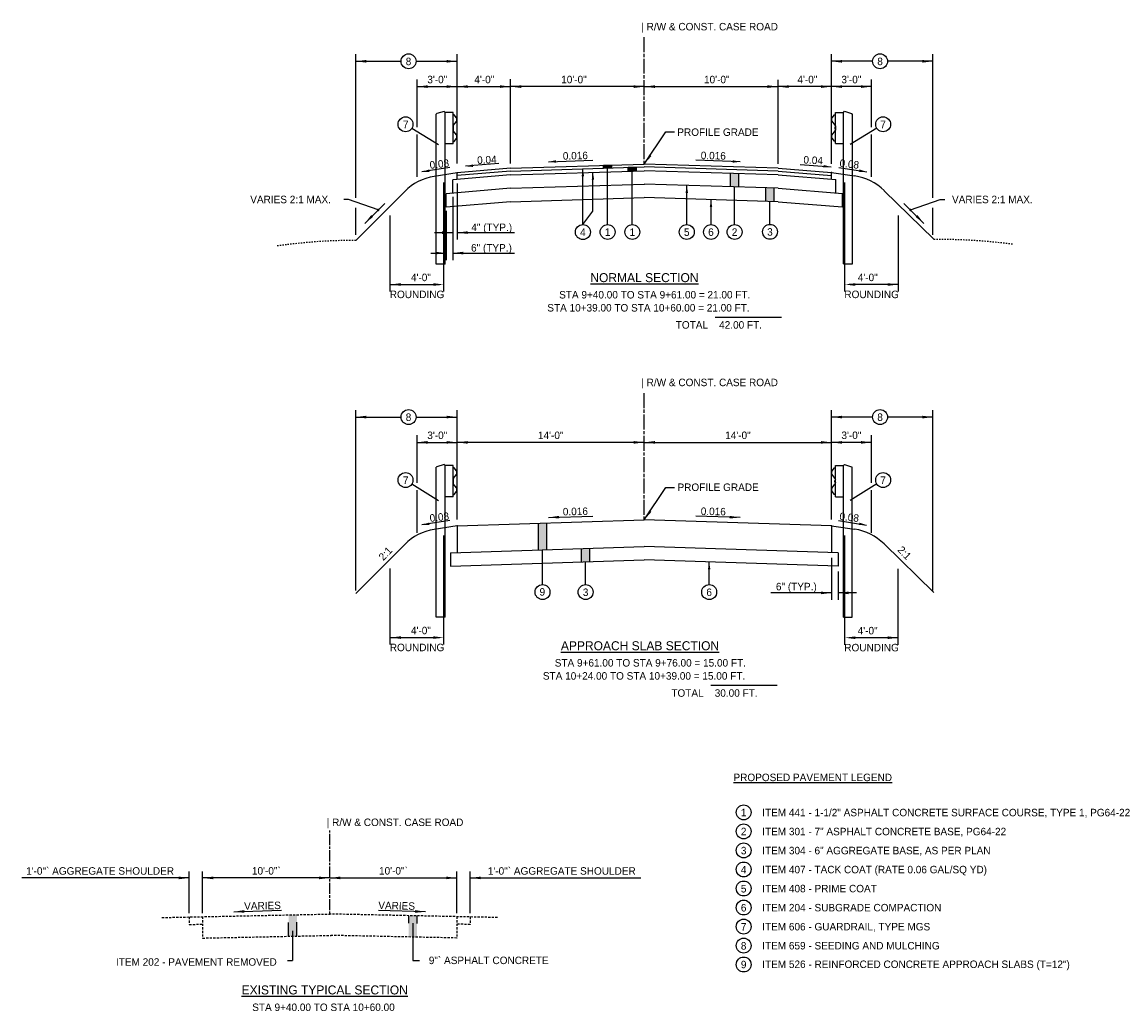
# Model space of a CAD drawing. Header units: feet. Extents: x 2174029 to 2174447, y 623419 to 623514.
# Tile 1 of 4: x 2174029 to 2174111, y 623419 to 623493. Entities that reach past the tile are written whole.
import ezdxf
from ezdxf.enums import TextEntityAlignment as Align

# ---------------------------------------------------------------- set-up
doc = ezdxf.new("R2010")
doc.units = ezdxf.units.FT
doc.header["$MEASUREMENT"] = 0
for name, pattern in [('CL', [2, 0.3, -0.15, 1.4, -0.15]), ('OhDOT_USTN2', [0.11, 0.069, -0.041]), ('OhDOT_USTN3', [0.22, 0.165, -0.055])]:
    doc.linetypes.add(name, pattern=pattern)
for name, color, linetype in [('0 (Construction)', 7, 'Continuous'), ('59-DIM-LINE', 8, 'Continuous'), ('BR_X_Gen_Text', 7, 'Continuous'), ('GE_P_CL', 7, 'CL'), ('PV_P_EOP', 7, 'Continuous'), ('PV_P_Shoulder_Barrier', 95, 'Continuous'), ('PV_P_Text', 7, 'Continuous'), ('PV_X_EOP', 7, 'OhDOT_USTN3'), ('RD_P_Text', 7, 'Continuous'), ('RD_X_Text', 7, 'Continuous'), ('TX_P_Misc', 7, 'Continuous'), ('XS_P_Finished_Grade', 3, 'Continuous'), ('XS_X_Ground_Line', 3, 'OhDOT_USTN2')]:
    doc.layers.add(name, color=color, linetype=linetype)
doc.styles.add('Slanted-Normal', font='font31.shx', dxfattribs={"height": 0.14})

# ---------------------------------------------------------------- blocks, each defined once
blk = doc.blocks.new('ARM-DIM')
blk.add_solid([(-1, 0.125), (0, 0), (-1, -0.125)])
blk = doc.blocks.new('GRLT')
for p, q in [((-1.506, 2.209), (-1.557, 2.188)), ((-1.557, -0.157), (-1.557, 2.188)), ((-0.971, 2.292), (-1.506, 2.209)), ((-0.89, 2.25), (-0.971, 2.292)), ((-0.307, 2.25), (-0.89, 2.25)), ((-0.89, -0.157), (-0.89, 2.25)), ((-0.307, 1.084), (-0.307, 2.25)), ((-0.307, 1.082), (-0.89, 1.082)), ((-1.557, -3.417), (-1.557, -0.157)), ((-0.89, -3.417), (-0.89, -0.157)), ((-0.89, -3.417), (-1.557, -3.417))]:
    blk.add_line(p, q)
at = {"flags": 128}
blk.add_lwpolyline([(-0.307, 1.155), (-0.22, 1.172), (-0.059, 1.285), (-0.059, 1.285, 0.51949), (-0.059, 1.413), (-0.059, 1.414), (-0.264, 1.555), (-0.263, 1.556, -0.244874), (-0.296, 1.62), (-0.297, 1.62), (-0.297, 1.667), (-0.297, 1.714), (-0.296, 1.713, -0.244874), (-0.263, 1.777), (-0.264, 1.777), (-0.059, 1.92), (-0.059, 1.92, 0.51949), (-0.059, 2.048), (-0.059, 2.049), (-0.22, 2.162), (-0.307, 2.177)], format="xyb", dxfattribs=at)
for points in [[(-0.287, 1.727), (-0.287, 1.607), (-0.295, 1.607), (-0.295, 1.727)], [(-0.287, 1.695), (-0.287, 1.637), (-0.262, 1.637), (-0.262, 1.695)]]:
    blk.add_lwpolyline(points, close=True, dxfattribs=at)
at = {"layer": '0 (Construction)'}
blk.add_point((0, 0), dxfattribs=at)
blk = doc.blocks.new('ARH')
blk.add_solid([(0.187, -0.031), (0.187, 0.031), (0, 0)])

msp = doc.modelspace()

# ---------------------------------------------------------------- hatches: boundary and pattern name
at = {"layer": 'BR_X_Gen_Text'}
for points in [[(2174072.963, 623482.568), (2174073.59, 623482.588), (2174073.59, 623482.38), (2174072.963, 623482.36)], [(2174074.811, 623482.419), (2174075.438, 623482.439), (2174075.438, 623482.147), (2174074.811, 623482.127)], [(2174082.46, 623480.96), (2174083.088, 623480.94), (2174083.088, 623481.94), (2174082.46, 623481.96)], [(2174085.734, 623480.855), (2174085.107, 623480.875), (2174085.107, 623479.875), (2174085.734, 623479.855)], [(2174068.723, 623455.817), (2174068.096, 623455.797), (2174068.096, 623453.797), (2174068.723, 623453.817)], [(2174071.32, 623453.9), (2174071.947, 623453.92), (2174071.947, 623452.92), (2174071.32, 623452.9)], [(2174050.046, 623426.505), (2174049.419, 623426.492), (2174049.419, 623424.893), (2174050.046, 623424.906)], [(2174059.031, 623426.42), (2174058.403, 623426.433), (2174058.403, 623424.839), (2174059.031, 623424.826)]]:
    msp.add_hatch(color=256, dxfattribs=at).paths.add_polyline_path(points)

# ---------------------------------------------------------------- linework, layer by layer
at = {"layer": '59-DIM-LINE'}
for p, q in [((2174072.963, 623482.568), (2174073.59, 623482.588)), ((2174072.963, 623482.36), (2174072.963, 623482.568)), ((2174072.963, 623482.36), (2174073.59, 623482.38)), ((2174074.811, 623482.419), (2174075.438, 623482.439)), ((2174074.811, 623482.127), (2174074.811, 623482.419)), ((2174074.811, 623482.127), (2174075.438, 623482.147))]:
    msp.add_line(p, q, dxfattribs=at)
at = {"layer": 'BR_X_Gen_Text'}
for p, q in [((2174054.435, 623480.131), (2174054.435, 623490.872)), ((2174062.022, 623482.7), (2174062.022, 623490.872)), ((2174090.022, 623482.7), (2174090.022, 623490.872)), ((2174097.61, 623480.131), (2174097.61, 623490.872)), ((2174054.435, 623490.349), (2174057.831, 623490.349)), ((2174058.946, 623490.349), (2174062.022, 623490.349)), ((2174093.099, 623490.349), (2174090.022, 623490.349)), ((2174097.61, 623490.349), (2174094.214, 623490.349)), ((2174059.022, 623485.423), (2174059.022, 623488.995)), ((2174059.022, 623488.456), (2174062.022, 623488.456)), ((2174062.022, 623482.714), (2174062.022, 623489.004)), ((2174062.022, 623488.456), (2174066.022, 623488.456)), ((2174066.022, 623482.714), (2174066.022, 623489.004)), ((2174076.022, 623488.456), (2174066.022, 623488.456)), ((2174076.022, 623488.456), (2174086.022, 623488.456)), ((2174086.022, 623482.682), (2174086.022, 623488.972)), ((2174090.022, 623488.456), (2174086.022, 623488.456)), ((2174090.022, 623482.682), (2174090.022, 623488.972)), ((2174093.022, 623488.456), (2174090.022, 623488.456)), ((2174093.022, 623485.423), (2174093.022, 623488.995)), ((2174058.637, 623485.343), (2174060.625, 623484.115)), ((2174093.408, 623485.343), (2174091.419, 623484.115)), ((2174059.022, 623481.694), (2174059.022, 623484.873)), ((2174076.022, 623482.666), (2174077.621, 623485.084)), ((2174077.621, 623485.084), (2174078.271, 623485.084)), ((2174093.022, 623481.694), (2174093.022, 623484.873)), ((2174068.852, 623482.836), (2174072.172, 623482.943)), ((2174083.193, 623482.836), (2174079.873, 623482.943)), ((2174083.193, 623482.836), (2174079.873, 623482.943)), ((2174061.488, 623482.414), (2174059.391, 623482.079)), ((2174065.142, 623482.694), (2174062.648, 623482.494)), ((2174071.426, 623478.129), (2174071.426, 623482.31)), ((2174072.179, 623479.138), (2174072.179, 623482.043)), ((2174073.276, 623478.136), (2174073.276, 623482.37)), ((2174073.59, 623482.38), (2174073.59, 623482.588)), ((2174075.124, 623478.136), (2174075.124, 623482.137)), ((2174075.438, 623482.147), (2174075.438, 623482.439)), ((2174082.46, 623480.96), (2174082.46, 623481.96)), ((2174083.088, 623480.94), (2174083.088, 623481.94)), ((2174087.685, 623482.636), (2174089.986, 623482.452)), ((2174090.557, 623482.414), (2174092.654, 623482.079)), ((2174061.022, 623473.127), (2174061.024, 623481.289)), ((2174062.022, 623481.2), (2174062.022, 623477.014)), ((2174091.022, 623473.127), (2174091.02, 623481.289)), ((2174079.198, 623478.136), (2174079.198, 623481.064)), ((2174082.774, 623478.138), (2174082.774, 623480.95)), ((2174085.107, 623479.875), (2174085.107, 623480.875)), ((2174085.734, 623479.855), (2174085.734, 623480.855)), ((2174053.896, 623480.011), (2174053.544, 623480.011)), ((2174056.12, 623479.229), (2174053.896, 623480.011)), ((2174056.609, 623479.717), (2174055.107, 623478.216)), ((2174081.009, 623478.137), (2174081.009, 623480.006)), ((2174085.42, 623478.151), (2174085.42, 623479.865)), ((2174095.436, 623479.717), (2174096.937, 623478.216)), ((2174095.925, 623479.229), (2174098.149, 623480.011)), ((2174098.149, 623480.011), (2174098.501, 623480.011)), ((2174054.435, 623477.375), (2174054.435, 623479.396)), ((2174057.022, 623473.127), (2174057.022, 623478.81)), ((2174095.022, 623473.127), (2174095.022, 623478.81)), ((2174097.61, 623477.375), (2174097.61, 623479.396)), ((2174060.331, 623477.534), (2174061.689, 623477.534)), ((2174062.022, 623477.534), (2174066.323, 623477.534)), ((2174060.05, 623475.988), (2174061.196, 623475.988)), ((2174061.689, 623476.002), (2174066.304, 623476.002)), ((2174057.022, 623473.651), (2174060.702, 623473.651)), ((2174095.022, 623473.651), (2174091.342, 623473.651)), ((2174054.435, 623450.76), (2174054.435, 623464.257)), ((2174062.022, 623456.085), (2174062.022, 623464.257)), ((2174090.022, 623456.085), (2174090.022, 623464.257)), ((2174097.61, 623450.76), (2174097.61, 623464.257)), ((2174054.435, 623463.734), (2174057.831, 623463.734)), ((2174058.946, 623463.734), (2174062.022, 623463.734)), ((2174093.099, 623463.734), (2174090.022, 623463.734)), ((2174097.61, 623463.734), (2174094.214, 623463.734)), ((2174059.022, 623458.808), (2174059.022, 623462.379)), ((2174062.022, 623456.067), (2174062.022, 623462.356)), ((2174090.022, 623456.067), (2174090.022, 623462.356)), ((2174093.022, 623458.808), (2174093.022, 623462.379)), ((2174059.022, 623461.841), (2174062.022, 623461.841)), ((2174076.022, 623461.841), (2174062.022, 623461.841)), ((2174076.022, 623461.841), (2174090.022, 623461.841)), ((2174093.022, 623461.841), (2174090.022, 623461.841)), ((2174058.637, 623458.728), (2174060.625, 623457.5)), ((2174059.022, 623455.079), (2174059.022, 623458.258)), ((2174076.022, 623456.051), (2174077.621, 623458.469)), ((2174077.621, 623458.469), (2174078.271, 623458.469)), ((2174093.408, 623458.728), (2174091.419, 623457.5)), ((2174093.022, 623455.079), (2174093.022, 623458.258)), ((2174061.488, 623456.002), (2174059.391, 623455.666)), ((2174068.096, 623453.797), (2174068.096, 623455.797)), ((2174068.723, 623453.817), (2174068.723, 623455.817)), ((2174068.852, 623456.221), (2174072.172, 623456.327)), ((2174083.193, 623456.221), (2174079.873, 623456.327)), ((2174090.551, 623455.991), (2174092.648, 623455.656)), ((2174061.022, 623446.715), (2174061.024, 623454.877)), ((2174091.016, 623446.704), (2174091.014, 623454.866)), ((2174068.409, 623451.196), (2174068.409, 623453.807)), ((2174071.32, 623452.9), (2174071.32, 623453.9)), ((2174071.947, 623452.92), (2174071.947, 623453.92)), ((2174071.633, 623451.196), (2174071.633, 623452.91)), ((2174080.872, 623451.196), (2174080.872, 623452.896)), ((2174090.022, 623453.203), (2174090.022, 623450.062)), ((2174057.022, 623446.715), (2174057.022, 623452.398)), ((2174095.016, 623446.704), (2174095.016, 623452.387)), ((2174090.022, 623450.582), (2174085.472, 623450.582)), ((2174091.881, 623450.582), (2174090.522, 623450.582)), ((2174057.022, 623447.238), (2174060.702, 623447.238)), ((2174095.016, 623447.228), (2174091.336, 623447.228)), ((2174041.991, 623426.622), (2174041.991, 623429.734)), ((2174042.991, 623426.622), (2174042.991, 623429.734)), ((2174061.998, 623426.622), (2174061.998, 623429.734)), ((2174062.998, 623426.622), (2174062.998, 623429.734)), ((2174041.991, 623429.259), (2174029.468, 623429.259)), ((2174052.494, 623429.259), (2174042.991, 623429.259)), ((2174052.494, 623429.259), (2174061.998, 623429.259)), ((2174062.998, 623429.259), (2174075.77, 623429.259)), ((2174045.324, 623426.726), (2174048.889, 623426.841)), ((2174059.665, 623426.726), (2174056.146, 623426.833)), ((2174059.665, 623426.726), (2174056.146, 623426.833)), ((2174058.403, 623425.873), (2174058.403, 623426.432)), ((2174059.031, 623425.86), (2174059.031, 623426.419)), ((2174049.419, 623424.893), (2174049.419, 623425.931)), ((2174050.046, 623424.906), (2174050.046, 623425.944)), ((2174058.718, 623425.867), (2174058.718, 623423.091)), ((2174049.718, 623425.31), (2174049.718, 623423.091)), ((2174049.335, 623423.091), (2174049.718, 623423.091)), ((2174058.718, 623423.091), (2174059.206, 623423.091))]:
    msp.add_line(p, q, dxfattribs=at)
at = {"layer": 'BR_X_Gen_Text', "flags": 128}
for points in [[(2174061.689, 623480.2), (2174061.689, 623475.482)], [(2174061.196, 623479.158), (2174061.196, 623475.468)], [(2174071.426, 623478.129), (2174072.179, 623479.138)], [(2174090.522, 623452.192), (2174090.522, 623450.062)]]:
    msp.add_lwpolyline(points, dxfattribs=at)
at = {"layer": 'BR_X_Gen_Text', "const_width": 0.095, "flags": 128}
for points in [[(2174056.168, 623479.229, -1), (2174056.072, 623479.229, -1)], [(2174095.877, 623479.229, 1), (2174095.972, 623479.229, 1)]]:
    msp.add_lwpolyline(points, format="xyb", close=True, dxfattribs=at)
at = {"layer": 'GE_P_CL', "ltscale": 0.8}
for p, q in [((2174076.022, 623482.666), (2174076.022, 623492.22)), ((2174076.022, 623456.051), (2174076.022, 623465.605))]:
    msp.add_line(p, q, dxfattribs=at)
at = {"layer": 'GE_P_CL', "ltscale": 0.6}
msp.add_line((2174052.494, 623426.556), (2174052.494, 623432.797), dxfattribs=at)
at = {"layer": 'PV_P_EOP'}
for p, q in [((2174066.022, 623482.346), (2174062.022, 623482.015)), ((2174066.022, 623482.138), (2174062.022, 623481.807)), ((2174062.024, 623481.514), (2174062.022, 623482.015)), ((2174066.022, 623482.346), (2174076.022, 623482.666)), ((2174066.022, 623482.137), (2174076.022, 623482.457)), ((2174066.022, 623481.846), (2174076.022, 623482.166)), ((2174086.022, 623482.346), (2174076.022, 623482.666)), ((2174086.022, 623482.137), (2174076.022, 623482.457)), ((2174086.022, 623481.846), (2174076.022, 623482.166)), ((2174086.022, 623482.346), (2174090.022, 623482.026)), ((2174086.022, 623482.137), (2174090.022, 623481.817)), ((2174090.022, 623481.526), (2174090.022, 623482.026)), ((2174066.022, 623481.846), (2174061.691, 623481.487)), ((2174061.693, 623480.483), (2174061.691, 623481.487)), ((2174066.022, 623480.846), (2174076.03, 623481.166)), ((2174086.022, 623480.846), (2174076.014, 623481.166)), ((2174086.022, 623481.846), (2174090.354, 623481.499)), ((2174090.351, 623480.499), (2174090.354, 623481.504)), ((2174066.022, 623480.846), (2174061.194, 623480.441)), ((2174061.196, 623479.442), (2174061.194, 623480.441)), ((2174086.022, 623480.846), (2174090.851, 623480.459)), ((2174090.848, 623479.46), (2174090.851, 623480.459)), ((2174066.022, 623479.846), (2174061.196, 623479.442)), ((2174066.022, 623479.846), (2174076.022, 623480.166)), ((2174086.022, 623479.846), (2174076.022, 623480.166)), ((2174086.022, 623479.846), (2174090.848, 623479.46)), ((2174062.022, 623455.603), (2174076.022, 623456.051)), ((2174090.022, 623455.603), (2174076.022, 623456.051)), ((2174062.022, 623455.603), (2174062.022, 623453.603)), ((2174090.022, 623455.603), (2174090.022, 623453.603)), ((2174061.522, 623453.587), (2174076.022, 623454.051)), ((2174090.522, 623453.587), (2174076.022, 623454.051)), ((2174061.522, 623452.587), (2174076.022, 623453.051)), ((2174090.522, 623452.587), (2174076.022, 623453.051))]:
    msp.add_line(p, q, dxfattribs=at)
at = {"layer": 'PV_P_EOP', "flags": 128}
for points in [[(2174061.522, 623453.587), (2174061.522, 623452.587)], [(2174090.522, 623453.587), (2174090.522, 623452.587)]]:
    msp.add_lwpolyline(points, dxfattribs=at)
at = {"layer": 'PV_P_Text'}
for centre in [(2174058.388, 623490.349), (2174093.656, 623490.349), (2174058.163, 623485.636), (2174093.882, 623485.636), (2174071.426, 623477.571), (2174073.276, 623477.578), (2174075.124, 623477.578), (2174079.198, 623477.578), (2174081.009, 623477.579), (2174082.774, 623477.581), (2174085.42, 623477.593), (2174058.388, 623463.734), (2174093.656, 623463.734), (2174058.163, 623459.021), (2174093.882, 623459.021), (2174068.409, 623450.639), (2174071.633, 623450.639), (2174080.872, 623450.639), (2174083.452, 623434.162), (2174083.452, 623432.739), (2174083.452, 623431.315), (2174083.452, 623429.891), (2174083.452, 623428.468), (2174083.452, 623427.044), (2174083.452, 623425.62), (2174083.452, 623424.197), (2174083.452, 623422.781)]:
    msp.add_circle(centre, 0.558, dxfattribs=at)
at = {"layer": 'PV_X_EOP'}
for p, q in [((2174039.947, 623426.295), (2174052.494, 623426.556)), ((2174041.991, 623426.337), (2174041.991, 623425.777)), ((2174042.991, 623426.358), (2174042.991, 623424.76)), ((2174065.042, 623426.294), (2174052.494, 623426.556)), ((2174061.998, 623426.358), (2174061.998, 623424.764)), ((2174062.998, 623426.337), (2174062.998, 623425.777)), ((2174041.991, 623425.777), (2174042.991, 623425.798)), ((2174062.998, 623425.777), (2174061.998, 623425.798)), ((2174042.991, 623424.76), (2174052.613, 623424.96)), ((2174061.998, 623424.764), (2174052.583, 623424.96))]:
    msp.add_line(p, q, dxfattribs=at)
at = {"layer": 'RD_P_Text'}
for p, q in [((2174081.326, 623471.217), (2174086.284, 623471.217)), ((2174080.996, 623443.68), (2174085.954, 623443.68))]:
    msp.add_line(p, q, dxfattribs=at)
at = {"layer": 'XS_P_Finished_Grade'}
for p, q in [((2174062.022, 623482.015), (2174060.302, 623481.74)), ((2174090.028, 623482.026), (2174091.751, 623481.769)), ((2174058.106, 623480.619), (2174054.435, 623476.948)), ((2174093.96, 623480.671), (2174097.67, 623477.04)), ((2174062.022, 623455.603), (2174060.302, 623455.327)), ((2174090.022, 623455.603), (2174091.745, 623455.346)), ((2174058.106, 623454.206), (2174054.435, 623450.535)), ((2174093.954, 623454.248), (2174097.663, 623450.616))]:
    msp.add_line(p, q, dxfattribs=at)
for centre, start, end in [((2174060.934, 623477.79), 99.09028, 135), ((2174091.162, 623477.813), 45.61112, 81.52085), ((2174060.934, 623451.378), 99.09028, 135), ((2174091.155, 623451.39), 45.61112, 81.52085)]:
    msp.add_arc(centre, 4, start, end, dxfattribs=at)
at = {"layer": 'XS_X_Ground_Line', "flags": 128}
for points in [[(2174097.67, 623477.04), (2174097.709, 623477.04), (2174098.217, 623477.043), (2174098.738, 623477.039), (2174099.282, 623477.029), (2174099.858, 623477.01), (2174100.477, 623476.979), (2174101.147, 623476.934), (2174101.88, 623476.873), (2174102.685, 623476.793), (2174103.571, 623476.692)], [(2174054.435, 623476.948), (2174054.396, 623476.948), (2174053.888, 623476.945), (2174053.366, 623476.936), (2174052.822, 623476.92), (2174052.246, 623476.895), (2174051.628, 623476.857), (2174050.958, 623476.805), (2174050.227, 623476.736), (2174049.423, 623476.648), (2174048.537, 623476.537)]]:
    msp.add_lwpolyline(points, dxfattribs=at)

# ---------------------------------------------------------------- block references
at = {"layer": 'BR_X_Gen_Text'}
for p, xscale, yscale, zscale, rotation in [((2174054.435, 623490.349), 0.7919869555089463, 0.7919869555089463, 0.7919869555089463, 180), ((2174097.61, 623490.349), -0.7919869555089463, 0.7919869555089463, 0.7919869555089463, 180), ((2174062.022, 623488.456), 0.7919869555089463, 0.7919869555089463, 0.7919869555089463, 180), ((2174066.022, 623488.456), 0.7919869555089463, 0.7919869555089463, 0.7919869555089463, 180), ((2174076.022, 623488.456), -0.7919869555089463, 0.7919869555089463, 0.7919869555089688, 180), ((2174076.022, 623488.456), 0.7919869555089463, 0.7919869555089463, 0.7919869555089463, 179.9999999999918), ((2174086.022, 623488.456), -0.7919869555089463, 0.7919869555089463, 0.7919869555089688, 180), ((2174086.022, 623488.456), -0.7919869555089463, 0.7919869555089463, 0.7919869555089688, 359.9999999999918), ((2174090.022, 623488.456), -0.7919869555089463, 0.7919869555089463, 0.7919869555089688, 180), ((2174076.022, 623482.666), -0.7919869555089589, 0.7919869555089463, 0.7919869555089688, 55.42478038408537), ((2174055.107, 623478.216), 0.7919869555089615, 0.7919869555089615, 0.7919869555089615, 225.0000000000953), ((2174096.937, 623478.216), -0.7919869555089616, 0.7919869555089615, 0.7919869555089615, 134.9999999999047), ((2174062.022, 623477.534), 0.7919869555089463, 0.7919869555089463, 0.7919869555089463, 180), ((2174061.689, 623476.002), 0.7919869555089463, 0.7919869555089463, 0.7919869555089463, 180), ((2174057.022, 623473.651), 0.7919869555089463, 0.7919869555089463, 0.7919869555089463, 180), ((2174095.022, 623473.651), -0.7919869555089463, 0.7919869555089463, 0.7919869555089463, 180), ((2174054.435, 623463.734), 0.7919869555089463, 0.7919869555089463, 0.7919869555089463, 180), ((2174097.61, 623463.734), -0.7919869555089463, 0.7919869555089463, 0.7919869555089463, 180), ((2174062.022, 623461.841), 0.7919869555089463, 0.7919869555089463, 0.7919869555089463, 180), ((2174076.022, 623461.841), -0.7919869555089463, 0.7919869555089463, 0.7919869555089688, 180), ((2174076.022, 623461.841), 0.7919869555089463, 0.7919869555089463, 0.7919869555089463, 179.9999999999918), ((2174090.022, 623461.841), -0.7919869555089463, 0.7919869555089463, 0.7919869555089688, 180), ((2174076.022, 623456.051), -0.7919869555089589, 0.7919869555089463, 0.7919869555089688, 55.42478038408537), ((2174068.852, 623456.222), 0.791986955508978, 0.791986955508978, 0.791986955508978, 181.7818780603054), ((2174083.193, 623456.222), -0.7919869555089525, 0.7919869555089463, 0.7919869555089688, 178.2181219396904), ((2174090.022, 623450.582), -0.7919869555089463, 0.7919869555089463, 0.7919869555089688, 180), ((2174090.522, 623450.582), -0.7919869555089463, 0.7919869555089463, 0.7919869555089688, 359.9999999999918), ((2174057.022, 623447.238), 0.7919869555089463, 0.7919869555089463, 0.7919869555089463, 180), ((2174095.016, 623447.228), -0.7919869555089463, 0.7919869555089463, 0.7919869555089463, 180), ((2174041.991, 623429.259), -0.7919869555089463, 0.7919869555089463, 0.7919869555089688, 180), ((2174042.991, 623429.259), 0.7919869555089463, 0.7919869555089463, 0.7919869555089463, 180), ((2174052.494, 623429.259), -0.7919869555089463, 0.7919869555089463, 0.7919869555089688, 180), ((2174052.494, 623429.259), 0.7919869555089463, 0.7919869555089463, 0.7919869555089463, 180), ((2174061.998, 623429.259), -0.7919869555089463, 0.7919869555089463, 0.7919869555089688, 180), ((2174062.998, 623429.259), 0.7919869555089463, 0.7919869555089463, 0.7919869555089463, 180), ((2174045.324, 623426.727), 0.791986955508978, 0.791986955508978, 0.791986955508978, 181.7818780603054), ((2174059.665, 623426.727), -0.7919869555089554, 0.7919869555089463, 0.7919869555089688, 178.2181219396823), ((2174059.665, 623426.727), -0.7919869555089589, 0.7919869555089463, 0.7919869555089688, 178.2181219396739)]:
    msp.add_blockref('ARM-DIM', p, dxfattribs=dict(at, xscale=xscale, yscale=yscale, zscale=zscale, rotation=rotation))
at = {"layer": 'BR_X_Gen_Text', "yscale": 0.7919869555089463, "zscale": 0.7919869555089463}
for p, xscale in [((2174062.022, 623490.349), 0.7919869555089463), ((2174090.022, 623490.349), -0.7919869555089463), ((2174059.022, 623488.456), -0.7919869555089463), ((2174062.022, 623488.456), 0.7919869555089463), ((2174066.022, 623488.456), 0.7919869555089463), ((2174090.022, 623488.456), -0.7919869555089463), ((2174093.022, 623488.456), 0.7919869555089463), ((2174061.689, 623477.534), 0.7919869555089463), ((2174061.196, 623476.002), 0.7919869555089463), ((2174061.022, 623473.651), 0.7919869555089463), ((2174091.022, 623473.651), -0.7919869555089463), ((2174062.022, 623463.734), 0.7919869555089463), ((2174090.022, 623463.734), -0.7919869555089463), ((2174059.022, 623461.841), -0.7919869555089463), ((2174062.022, 623461.841), 0.7919869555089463), ((2174090.022, 623461.841), -0.7919869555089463), ((2174093.022, 623461.841), 0.7919869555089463), ((2174061.022, 623447.238), 0.7919869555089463), ((2174091.016, 623447.228), -0.7919869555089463)]:
    msp.add_blockref('ARM-DIM', p, dxfattribs=dict(at, xscale=xscale))
at = {"layer": 'PV_P_Shoulder_Barrier', "yscale": 2, "zscale": 4}
for p in [(2174062.022, 623482.015), (2174062.022, 623455.603)]:
    msp.add_blockref('GRLT', p, dxfattribs=at)
at = {"layer": 'PV_P_Shoulder_Barrier', "xscale": -1, "yscale": 2, "zscale": 4, "rotation": 359.9999999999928}
for p in [(2174090.022, 623482.026), (2174090.016, 623455.603)]:
    msp.add_blockref('GRLT', p, dxfattribs=at)
at = {"layer": 'RD_X_Text', "yscale": 3, "zscale": 3}
for p, xscale, rotation in [((2174068.852, 623482.836), -3, 181.8328395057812), ((2174083.193, 623482.836), 3, 178.1671604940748), ((2174059.391, 623482.079), -3, 189.0902769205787), ((2174062.648, 623482.494), -3, 184.5739212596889), ((2174071.426, 623482.31), 3, 270), ((2174072.179, 623482.043), 3, 270), ((2174089.986, 623482.452), 3, 175.4260787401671), ((2174092.654, 623482.079), 3, 170.9097230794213), ((2174079.198, 623481.064), 3, 270), ((2174081.009, 623480.006), 3, 270), ((2174059.391, 623455.666), -3, 189.0902769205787), ((2174092.648, 623455.656), 3, 170.9097230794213), ((2174080.872, 623452.896), 3, 270)]:
    msp.add_blockref('ARH', p, dxfattribs=dict(at, xscale=xscale, rotation=rotation))

# ---------------------------------------------------------------- texts
at = {"layer": 'PV_P_Text', "style": 'Slanted-Normal'}
for s, p in [('| R/W & CONST. CASE ROAD', (2174075.795, 623492.661)), ('8', (2174058.178, 623490.06)), ('8', (2174093.445, 623490.06)), ('7', (2174057.969, 623485.347)), ('PROFILE GRADE', (2174078.49, 623484.769)), ('VARIES 2:1 MAX.', (2174046.55, 623479.733)), ('4', (2174071.215, 623477.282)), ('1', (2174073.066, 623477.289)), ('1', (2174074.914, 623477.289)), ('5', (2174078.987, 623477.289)), ('6', (2174080.798, 623477.29)), ('2', (2174082.563, 623477.291)), ('3', (2174085.21, 623477.304)), ('| R/W & CONST. CASE ROAD', (2174075.795, 623466.046)), ('8', (2174058.178, 623463.445)), ('8', (2174093.445, 623463.445)), ('7', (2174057.969, 623458.732)), ('PROFILE GRADE', (2174078.503, 623458.207)), ('9', (2174068.186, 623450.377)), ('3', (2174071.423, 623450.349)), ('6', (2174080.661, 623450.349)), ('| R/W & CONST. CASE ROAD', (2174052.267, 623433.14)), ('1', (2174083.242, 623433.868)), ('ITEM 441 - 1-1/2" ASPHALT CONCRETE SURFACE COURSE, TYPE 1, PG64-22 ', (2174084.838, 623433.868)), ('2', (2174083.242, 623432.449)), ('ITEM 301 - 7" ASPHALT CONCRETE BASE, PG64-22 ', (2174084.838, 623432.449)), ('3', (2174083.242, 623431.023)), ('ITEM 304 - 6" AGGREGATE BASE, AS PER PLAN', (2174084.838, 623431.026)), ('4', (2174083.242, 623429.595)), ('ITEM 407 - TACK COAT (RATE 0.06 GAL/SQ YD) ', (2174084.838, 623429.604)), ('5', (2174083.242, 623428.171)), ('ITEM 408 - PRIME COAT ', (2174084.838, 623428.181)), ('6', (2174083.242, 623426.747)), ('ITEM 204 - SUBGRADE COMPACTION', (2174084.838, 623426.755)), ('7', (2174083.242, 623425.324)), ('ITEM 606 - GUARDRAIL, TYPE MGS ', (2174084.838, 623425.331)), ('8', (2174083.242, 623423.894)), ('ITEM 659 - SEEDING AND MULCHING', (2174084.838, 623423.908)), ('ITEM 526 - REINFORCED CONCRETE APPROACH SLABS (T=12")', (2174084.838, 623422.519))]:
    msp.add_text(s, height=0.56, dxfattribs=at).set_placement(p)
for s, p in [('3\'-0"', (2174060.538, 623488.706)), ('4\'-0"', (2174064.055, 623488.706)), ('10\'-0"', (2174070.758, 623488.706)), ('10\'-0"', (2174081.44, 623488.706)), ('4\'-0"', (2174088.215, 623488.706)), ('3\'-0"', (2174091.507, 623488.706)), ('4" (TYP.)', (2174064.609, 623477.647)), ('6" (TYP.)', (2174064.59, 623476.115)), ('4\'-0"', (2174059.315, 623473.901)), ('4\'-0"', (2174092.73, 623473.901)), ('ROUNDING', (2174059.023, 623472.632)), ('ROUNDING', (2174093.022, 623472.632)), ('3\'-0"', (2174060.538, 623462.091)), ('14\'-0"', (2174069.022, 623462.091)), ('14\'-0"', (2174083.022, 623462.091)), ('3\'-0"', (2174091.507, 623462.091)), ('6" (TYP.)', (2174087.392, 623450.774)), ('4\'-0"', (2174059.315, 623447.488)), ('4\'-0"', (2174092.724, 623447.478)), ('ROUNDING', (2174059.023, 623446.22)), ('ROUNDING', (2174093.016, 623446.209)), ('1\'-0"` AGGREGATE SHOULDER', (2174035.317, 623429.5)), ('10\'-0"`', (2174047.755, 623429.509)), ('10\'-0"`', (2174057.259, 623429.509)), ('1\'-0"` AGGREGATE SHOULDER', (2174069.847, 623429.5)), ('ITEM 202 - PAVEMENT REMOVED', (2174042.519, 623422.689)), ('9"` ASPHALT CONCRETE', (2174064.385, 623422.812))]:
    msp.add_text(s, height=0.56, dxfattribs=at).set_placement(p, align=Align.CENTER)
for s, p in [('7', (2174093.671, 623485.347)), ('VARIES 2:1 MAX.', (2174099.033, 623479.733)), ('7', (2174093.671, 623458.732))]:
    msp.add_text(s, height=0.56, rotation=360, dxfattribs=at).set_placement(p)
msp.add_text('9', height=0.56, dxfattribs=at).set_placement((2174083.452, 623422.781), align=Align.MIDDLE_CENTER)
at = {"layer": 'RD_P_Text', "style": 'Slanted-Normal'}
for s, rotation, p in [('0.016', 1.27255, (2174070.864, 623483.291)), ('0.016', 358.72745, (2174081.181, 623483.291)), ('0.08', 6.60009, (2174060.69, 623482.665)), ('0.04', 2.87446, (2174064.245, 623482.983)), ('0.04', 357.12554, (2174088.651, 623482.952)), ('0.08', 353.39991, (2174091.354, 623482.665)), ('0.08', 6.60009, (2174060.69, 623456.252)), ('0.016', 1.27255, (2174070.864, 623456.676)), ('0.016', 358.72745, (2174081.181, 623456.676)), ('0.08', 353.39991, (2174091.348, 623456.242)), ('2:1', 46.27255, (2174056.657, 623453.521)), ('2:1', 313.72745, (2174095.474, 623453.575)), ('VARIES', 1.27255, (2174047.466, 623427.181)), ('VARIES', 358.72745, (2174057.5, 623427.181))]:
    msp.add_text(s, height=0.56, rotation=rotation, dxfattribs=at).set_placement(p, align=Align.MIDDLE_CENTER)
for s, p in [('STA 9+40.00 TO STA 9+61.00 = 21.00 FT.', (2174076.802, 623472.606)), ('STA 10+39.00 TO STA 10+60.00 = 21.00 FT.', (2174076.332, 623471.63)), ('TOTAL    42.00 FT.', (2174081.598, 623470.349)), ('STA 9+61.00 TO STA 9+76.00 = 15.00 FT.', (2174076.472, 623445.069)), ('STA 10+24.00 TO STA 10+39.00 = 15.00 FT.', (2174076.002, 623444.092)), ('TOTAL    30.00 FT.', (2174081.268, 623442.811)), ('STA 9+40.00 TO STA 10+60.00', (2174052.028, 623419.301))]:
    msp.add_text(s, height=0.56, dxfattribs=at).set_placement(p, align=Align.CENTER)
at = {"layer": 'TX_P_Misc', "style": 'Slanted-Normal'}
for s, p in [('%%UNORMAL SECTION', (2174076.03, 623473.829)), ('%%UAPPROACH SLAB SECTION', (2174075.7, 623446.292)), ('%%UEXISTING TYPICAL SECTION', (2174052.119, 623420.543))]:
    msp.add_text(s, height=0.672, rotation=360, dxfattribs=at).set_placement(p, align=Align.CENTER)
msp.add_text('%%UPROPOSED PAVEMENT LEGEND', height=0.56, dxfattribs=at).set_placement((2174082.689, 623436.498))

doc.saveas('drawing.dxf')
